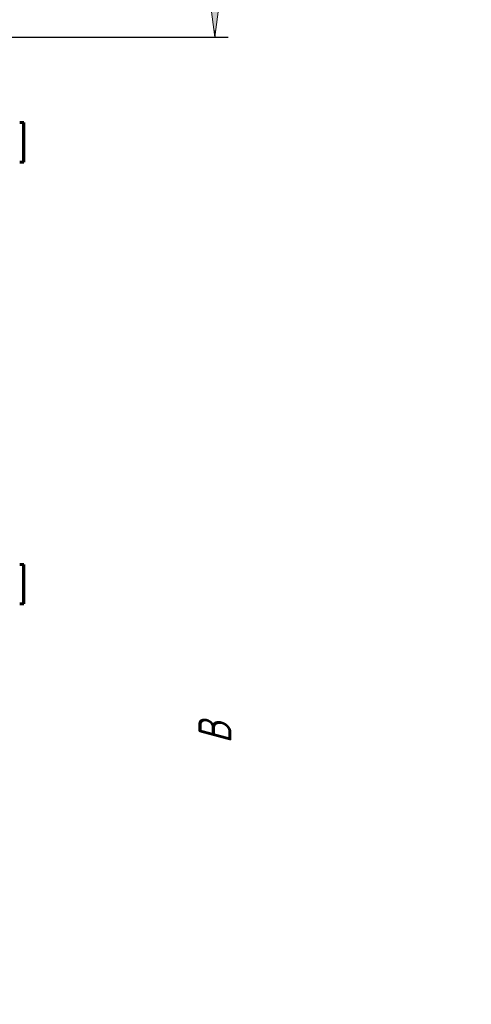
# Model space of a CAD drawing. Header units: millimetres. Extents: x 0 to 297, y 0 to 420.
# Tile 6 of 7: x 229 to 297, y 157 to 306. Entities that reach past the tile are written whole.
import ezdxf

# ---------------------------------------------------------------- set-up
doc = ezdxf.new("R2010")
doc.units = ezdxf.units.MM
doc.linetypes.add('K5LT_BASIC', pattern=[0])
doc.linetypes.add('K5LT_THIN', pattern=[0])
doc.layers.add('Системный слой', color=7, linetype='Continuous')
doc.styles.add('KDIMTEXTSTYLE', font='GOST_AU.SHX', dxfattribs={"width": 0.96, "oblique": 15, "height": 5})
doc.dimstyles.new('KDIMSTYLE (1.00)', dxfattribs={"dimtxt": 5, "dimasz": 1, "dimexe": 2, "dimexo": 0, "dimgap": 1, "dimtad": 1, "dimtxsty": 'KDIMTEXTSTYLE', "dimsah": 1, "dimcen": 0, "dimdle": 1, "dimadec": 0, "dimazin": 0, "dimtfac": 0.667, "dimtmove": 0, "dimatfit": 3, "dimfxl": 1, "dimtvp": 1, "dimtolj": 1, "dimtzin": 0, "dimarcsym": 0})

# ---------------------------------------------------------------- blocks, each defined once
blk = doc.blocks.new('KDIMARROW_01')
at = {"layer": 'Системный слой'}
blk.add_hatch(color=0, dxfattribs=at).paths.add_polyline_path([(0, 0), (-5, 0.66), (-4.5, 0), (-5, -0.66)])
at = {"layer": 'Системный слой', "color": 0, "linetype": 'K5LT_THIN', "lineweight": 18}
for p, q in [((-4.5, 0), (-5, 0.66)), ((-5, 0.66), (0, 0)), ((0, 0), (-5, -0.66)), ((-5, -0.66), (-4.5, 0)), ((0, 0), (-1, 0))]:
    blk.add_line(p, q, dxfattribs=at)

msp = doc.modelspace()

# ---------------------------------------------------------------- linework, layer by layer
at = {"layer": 'Системный слой', "color": 150, "linetype": 'K5LT_BASIC', "lineweight": 60, "true_color": 0x0080ff}
for p, q in [((228.618, 290.606), (229.052, 290.606)), ((229.052, 290.606), (229.218, 290.606)), ((229.218, 290.606), (229.218, 284.606)), ((229.052, 284.606), (228.618, 284.606)), ((229.218, 284.606), (229.052, 284.606)), ((228.618, 223.606), (229.052, 223.606)), ((229.052, 223.606), (229.218, 223.606)), ((229.218, 223.606), (229.218, 217.606)), ((229.052, 217.606), (228.618, 217.606)), ((229.218, 217.606), (229.052, 217.606))]:
    msp.add_line(p, q, dxfattribs=at)
at = {"layer": 'Системный слой', "color": 7, "linetype": 'K5LT_THIN', "lineweight": 18}
for p, q in [((229.052, 284.606), (229.052, 290.606)), ((229.052, 217.606), (229.052, 223.606))]:
    msp.add_line(p, q, dxfattribs=at)

# ---------------------------------------------------------------- dimensions: what is measured, and where the dimension line sits
at = {"layer": 'Системный слой', "color": 7}
msp.add_linear_dim(base=(258.176, 92.571), p1=(223.621, 303.574), p2=(223.621, 92.571), angle=90, location=(258.176, 198.072), text='\\H5.0;\\W0.965;\\Q15;\\H5.0;\\W0.965;\\Q15;\\Q15;В', dimstyle='KDIMSTYLE (1.00)', override={"dimexo": 0, "dimblk1": 'KDIMARROW_01', "dimblk2": 'KDIMARROW_01', "dimse1": 0, "dimse2": 0, "dimclrt": 7, "dimtolj": 1}, dxfattribs=at).render()

doc.saveas('drawing.dxf')
